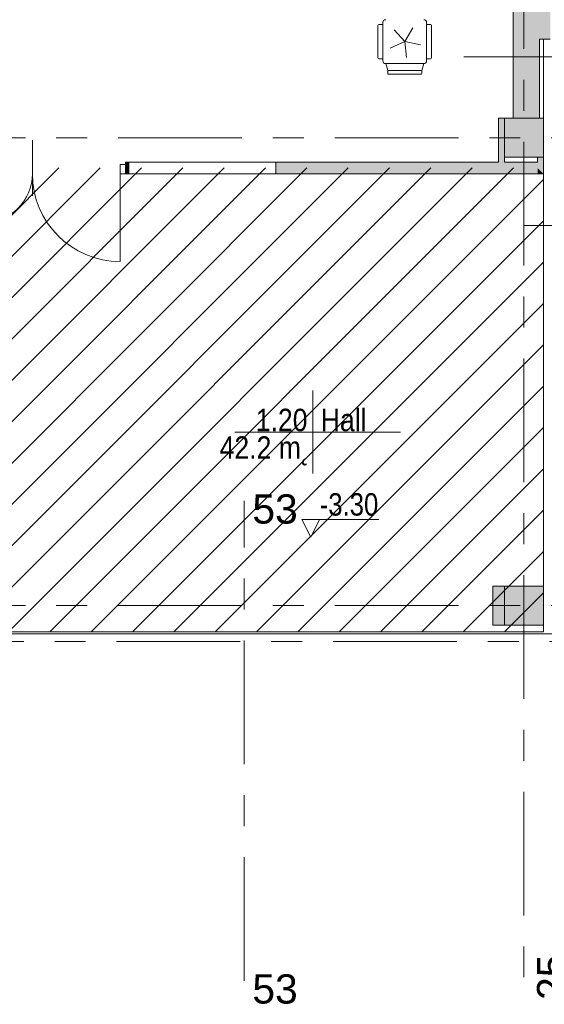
# Model space of a CAD drawing. Header units: centimetres. Extents: x -1737 to 3083, y -1 to 3760.
# Tile 24 of 36: x 670 to 1208, y -1 to 1009. Entities that reach past the tile are written whole.
import ezdxf

# ---------------------------------------------------------------- set-up
doc = ezdxf.new("R2010")
doc.units = ezdxf.units.CM
doc.linetypes.add('Oś', pattern=[222.25, 127, -31.75, 31.75, -31.75])
for name, color, linetype, lineweight in [('A-AREA-IDEN', 2, 'Continuous', 13), ('A-DETL-GENF', 92, 'Continuous', 9), ('A-DETL-MEDM', 33, 'Continuous', 13), ('A-DOOR', 31, 'Continuous', 13), ('A-FLOR', 192, 'Continuous', 13), ('A-WALL', 113, 'Continuous', 13), ('G-ANNO-DIMS', 111, 'Continuous', 13), ('I-FURN', 30, 'Continuous', 9), ('S-COLS', 52, 'Continuous', 13), ('S-GRID', 1, 'Continuous', 13), ('S-GRID-IDEN', 1, 'Continuous', 13)]:
    doc.layers.add(name, color=color, linetype=linetype, lineweight=lineweight)
doc.layers.add('A-WALL-PATT', color=111, linetype='Continuous', lineweight=13, plot=False)
doc.styles.add('Arial Narrow_4', font='ARIALN.TTF', dxfattribs={"height": 23})
doc.styles.add('Arial_4', font='arial.ttf', dxfattribs={"height": 30})
doc.styles.add('Arial_7', font='arial.ttf', dxfattribs={"width": 0.85, "height": 23})

msp = doc.modelspace()

# ---------------------------------------------------------------- linework, layer by layer
at = {"layer": 'A-AREA-IDEN', "color": 251, "lineweight": 9}
for p, q in [((970.7, 628.8), (970.7, 586.3)), ((980.4, 586.3), (890.7, 586.3)), ((890.7, 586.3), (1060.7, 586.3)), ((970.7, 586.3), (970.7, 543.8))]:
    msp.add_line(p, q, dxfattribs=at)
at = {"layer": 'A-DETL-GENF', "color": 251, "lineweight": 9}
for p, q in [((772.9, 860.9), (778.4, 860.9)), ((772.9, 857.3), (772.9, 860.9)), ((778.4, 860.9), (778.4, 857.3)), ((772.9, 851.3), (772.9, 857.3)), ((778.4, 851.3), (772.9, 851.3)), ((778.4, 857.3), (778.4, 851.3))]:
    msp.add_line(p, q, dxfattribs=at)
at = {"layer": 'A-DETL-GENF', "color": 251, "linetype": 'Continuous', "lineweight": 9}
for p, q in [((234.1, 381.3), (710.1, 857.3)), ((276.5, 381.3), (752.5, 857.3)), ((319, 381.3), (795, 857.3)), ((361.4, 381.3), (837.4, 857.3)), ((403.8, 381.3), (879.8, 857.3)), ((446.2, 381.3), (922.2, 857.3)), ((488.7, 381.3), (964.7, 857.3)), ((531.1, 381.3), (1007.1, 857.3)), ((573.5, 381.3), (1049.5, 857.3)), ((615.9, 381.3), (1091.9, 857.3)), ((658.4, 381.3), (1134.4, 857.3)), ((700.8, 381.3), (1176.8, 857.3)), ((743.2, 381.3), (1207.4, 845.5)), ((785.6, 381.3), (1207.4, 803.1)), ((828.1, 381.3), (1207.4, 760.6)), ((870.5, 381.3), (1207.4, 718.2)), ((912.9, 381.3), (1207.4, 675.8)), ((955.4, 381.3), (1207.4, 633.3)), ((997.8, 381.3), (1207.4, 590.9)), ((1040.2, 381.3), (1207.4, 548.5)), ((1082.6, 381.3), (1207.4, 506.1)), ((1125.1, 381.3), (1207.4, 463.6)), ((1167.5, 381.3), (1207.4, 421.2))]:
    msp.add_line(p, q, dxfattribs=at)
at = {"layer": 'A-DETL-MEDM', "color": 251, "lineweight": 9}
for p, q in [((772.9, 860.9), (772.9, 857.3)), ((778.4, 860.9), (772.9, 860.9)), ((778.4, 857.3), (778.4, 860.9)), ((772.9, 857.3), (772.9, 851.3)), ((772.9, 851.3), (778.4, 851.3)), ((778.4, 851.3), (778.4, 857.3))]:
    msp.add_line(p, q, dxfattribs=at)
at = {"layer": 'A-DOOR', "color": 251, "lineweight": 9}
for p, q in [((682.9, 857.3), (682.9, 885.8)), ((682.9, 828.8), (682.9, 857.3)), ((772.9, 851.3), (772.9, 761.3)), ((1207.4, 798.3), (1186.9, 798.3)), ((1241.3, 798.3), (1207.4, 798.3))]:
    msp.add_line(p, q, dxfattribs=at)
for centre, radius, start, end in [((632.9, 851.3), 50, 270, 0), ((772.9, 851.3), 90, 180, 270)]:
    msp.add_arc(centre, radius, start, end, dxfattribs=at)
at = {"layer": 'A-FLOR', "color": 251, "lineweight": 9}
for p, q in [((1207.4, 908.3), (1207.4, 989.3)), ((1207.4, 428.3), (1207.4, 851.3)), ((1207.4, 381.3), (1207.4, 388.3)), ((607.4, 381.3), (1207.4, 381.3)), ((1488.4, 379.3), (607.4, 379.3))]:
    msp.add_line(p, q, dxfattribs=at)
at = {"layer": 'A-WALL', "color": 251, "lineweight": 9}
for p, q in [((1176.4, 1348.3), (1176.4, 908.3)), ((1203.4, 989.3), (1214.4, 989.3)), ((1203.4, 908.3), (1203.4, 989.3)), ((1161.4, 908.3), (1161.4, 863.3)), ((1167.4, 908.3), (1161.4, 908.3)), ((781.9, 863.3), (778.4, 863.3)), ((778.4, 863.3), (778.4, 860.9)), ((781.9, 851.3), (781.9, 863.3)), ((932.9, 863.3), (781.9, 863.3)), ((1161.4, 863.3), (932.9, 863.3)), ((932.9, 863.3), (932.9, 851.3)), ((1167.4, 863.3), (1167.4, 868.3)), ((1201.4, 863.3), (1167.4, 863.3)), ((1201.4, 868.3), (1201.4, 863.3)), ((1207.4, 851.3), (1207.4, 868.3)), ((778.4, 851.3), (781.9, 851.3)), ((781.9, 851.3), (932.9, 851.3)), ((932.9, 851.3), (1207.4, 851.3)), ((1155.4, 428.3), (1155.4, 388.3)), ((1167.4, 428.3), (1155.4, 428.3)), ((1155.4, 388.3), (1167.4, 388.3))]:
    msp.add_line(p, q, dxfattribs=at)
at = {"layer": 'A-WALL-PATT', "color": 251, "linetype": 'Continuous', "lineweight": 9, "extrusion": (0, 0, -1)}
for points in [[(-1214.4, 989.3), (-1176.4, 1148.8), (-1176.4, 989.3)], [(-1176.4, 1148.8), (-1214.4, 989.3), (-1214.4, 1148.8)], [(-1176.4, 908.3), (-1203.4, 989.3), (-1176.4, 989.3)], [(-1203.4, 989.3), (-1176.4, 908.3), (-1203.4, 908.3)], [(-1161.4, 863.3), (-1167.4, 908.3), (-1161.4, 908.3)], [(-1167.4, 908.3), (-1161.4, 863.3), (-1167.4, 863.3)], [(-778.4, 851.3), (-781.9, 863.3), (-778.4, 863.3)], [(-781.9, 863.3), (-778.4, 851.3), (-781.9, 851.3)], [(-932.9, 851.3), (-1201.4, 863.3), (-932.9, 863.3)], [(-1201.4, 863.3), (-932.9, 851.3), (-1201.4, 851.3)], [(-1201.4, 857.3), (-1207.4, 851.3), (-1201.4, 868.3)], [(-1201.4, 868.3), (-1207.4, 851.3), (-1207.4, 868.3)], [(-1207.4, 851.3), (-1201.4, 857.3), (-1201.4, 851.3)], [(-1155.4, 388.3), (-1167.4, 428.3), (-1155.4, 428.3)], [(-1167.4, 428.3), (-1155.4, 388.3), (-1167.4, 388.3)]]:
    msp.add_solid(points, dxfattribs=at)
at = {"layer": 'G-ANNO-DIMS', "color": 251, "lineweight": 9}
for p, q in [((968.6, 478.5), (959.6, 496.5)), ((959.6, 496.5), (1038.5, 496.5)), ((968.6, 478.5), (977.6, 496.5))]:
    msp.add_line(p, q, dxfattribs=at)
at = {"layer": 'I-FURN', "color": 251, "lineweight": 9}
for p, q in [((1037.6, 1003.3), (1037.6, 970.3)), ((1042.6, 1004.3), (1038.6, 1004.3)), ((1042.6, 1006.3), (1042.6, 967.3)), ((1065.1, 986.8), (1073.4, 1001.1)), ((1087.6, 967.3), (1087.6, 1006.3)), ((1087.6, 1004.3), (1091.6, 1004.3)), ((1092.6, 970.3), (1092.6, 1003.3)), ((1065.1, 986.8), (1054.1, 999.1)), ((1050.1, 980.1), (1065.1, 986.8)), ((1065.1, 986.8), (1066.9, 970.4)), ((1081.3, 983.4), (1065.1, 986.8)), ((1042.6, 969.3), (1038.6, 969.3)), ((1047.6, 957.3), (1045.6, 964.3)), ((1045.6, 964.3), (1084.6, 964.3)), ((1084.6, 964.3), (1082.6, 957.3)), ((1087.6, 969.3), (1091.6, 969.3)), ((1047.6, 954.3), (1047.6, 957.3)), ((1047.6, 957.3), (1082.6, 957.3)), ((1048.6, 953.3), (1081.6, 953.3)), ((1082.6, 957.3), (1082.6, 954.3))]:
    msp.add_line(p, q, dxfattribs=at)
for centre, radius, start, end in [((1038.6, 1003.3), 1, 90, 180), ((1045.6, 1006.3), 3, 90, 180), ((1084.6, 1006.3), 3, 0, 90), ((1091.6, 1003.3), 1, 0, 90), ((1038.6, 970.3), 1, 180, 270), ((1091.6, 970.3), 1, 270, 0), ((1045.6, 967.3), 3, 180, 270), ((1084.6, 967.3), 3, 270, 0), ((1048.6, 954.3), 1, 180, 270), ((1081.6, 954.3), 1, 270, 0)]:
    msp.add_arc(centre, radius, start, end, dxfattribs=at)
at = {"layer": 'S-COLS', "color": 251, "lineweight": 9}
for p, q in [((1207.4, 908.3), (1167.4, 908.3)), ((1167.4, 908.3), (1167.4, 868.3)), ((1207.4, 868.3), (1207.4, 908.3)), ((1167.4, 868.3), (1207.4, 868.3)), ((1207.4, 428.3), (1167.4, 428.3)), ((1167.4, 428.3), (1167.4, 388.3)), ((1207.4, 388.3), (1207.4, 428.3)), ((1167.4, 388.3), (1207.4, 388.3))]:
    msp.add_line(p, q, dxfattribs=at)
at = {"layer": 'S-COLS', "color": 251, "linetype": 'Continuous', "lineweight": 9, "extrusion": (0, 0, -1)}
for points in [[(-1188.9, 868.3), (-1167.4, 908.3), (-1167.4, 868.3)], [(-1167.4, 908.3), (-1188.9, 868.3), (-1207.4, 908.3)], [(-1207.4, 908.3), (-1188.9, 868.3), (-1207.4, 868.3)], [(-1188.9, 388.3), (-1167.4, 428.3), (-1167.4, 388.3)], [(-1167.4, 428.3), (-1188.9, 388.3), (-1207.4, 428.3)], [(-1207.4, 428.3), (-1188.9, 388.3), (-1207.4, 388.3)]]:
    msp.add_solid(points, dxfattribs=at)
at = {"layer": 'S-GRID', "color": 251, "linetype": 'Oś', "lineweight": 9}
for p, q in [((1187.4, 2884.3), (1187.4, 27.1)), ((1125.8, 971.3), (2420.5, 971.3)), ((1342.5, 888.3), (-1368.8, 888.3)), ((900.4, 23.2), (900.4, 515.6)), ((1342.5, 408.3), (-1368.8, 408.3)), ((102.6, 371.3), (1638.2, 371.3))]:
    msp.add_line(p, q, dxfattribs=at)

# ---------------------------------------------------------------- texts
at = {"layer": 'A-AREA-IDEN', "color": 251, "lineweight": 9, "style": 'Arial_7', "width": 0.85}
for s, p in [('1.20', (912.2, 587.2)), ('Hall', (978.9, 587.2)), ('42.2 m˛', (875.1, 558.9))]:
    msp.add_text(s, height=23, dxfattribs=at).set_placement(p)
at = {"layer": 'G-ANNO-DIMS', "color": 251, "lineweight": 9, "style": 'Arial Narrow_4'}
msp.add_text('-3.30', height=23, dxfattribs=at).set_placement((977.9, 500.6))
at = {"layer": 'S-GRID-IDEN', "color": 251, "lineweight": 9, "style": 'Arial_4'}
msp.add_text('25', height=30, rotation=90, dxfattribs=at).set_placement((1230.9, 3.7))
at = {"layer": 'S-GRID-IDEN', "color": 251, "lineweight": 9, "char_height": 30, "width": 48.3, "attachment_point": 5, "line_spacing_factor": 0.936439, "style": 'Arial_4'}
for insert in [(932, 507.2), (932, 14.8)]:
    msp.add_mtext('\\pxqc,t4.23333,8.46667,12.7,16.93333,21.16667,25.4,29.63333,33.86667,38.1,42.33333,46.56667,50.8,55.03333,59.26667,63.5,67.73333,71.96667,76.2,80.43333,84.66667,88.9,93.13333,97.36667,101.6,105.83333,110.06667,114.3,118.53333,122.76667,127,131.23333,135.46667;{53}', dxfattribs=dict(at, insert=insert))

doc.saveas('drawing.dxf')
